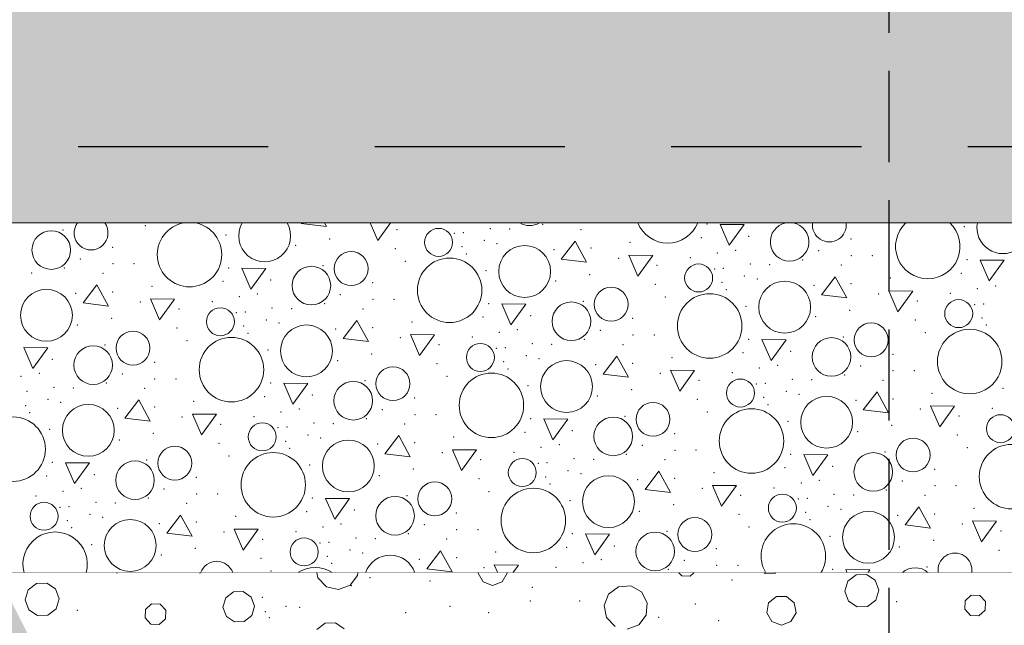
# Model space of a CAD drawing. Header units: millimetres. Extents: x -12989 to 402831, y -50461 to 30884.
# Tile 111 of 175: x 391400 to 392695, y -46790 to -45993. Entities that reach past the tile are written whole.
import ezdxf

# ---------------------------------------------------------------- set-up
doc = ezdxf.new("R2010")
doc.units = ezdxf.units.MM
doc.header["$MEASUREMENT"] = 0
for name, pattern in [('Krawędzie ukryte', [170, 120, -50]), ('Przerywana długa', [390, 250, -140]), ('Wipeout_Contour', [1000, 0, -1000])]:
    doc.linetypes.add(name, pattern=pattern)
for name, color, linetype, lineweight in [('0_Nr_pióra__21', 7, 'Continuous', 25), ('A__STROPY_Nr_pióra__27', 7, 'Continuous', 25), ('A__STROPY_Nr_pióra__49', 7, 'Continuous', 15)]:
    doc.layers.add(name, color=color, linetype=linetype, lineweight=lineweight)
doc.layers.add('A__STROPY', color=7, linetype='Continuous')
doc.layers.add('A_WYPEŁNIENIA RYSUNKI', color=7, linetype='Continuous')
for name, color, linetype, lineweight, true_color in [('A__STROPY_Nr_pióra__170', 7, 'Continuous', 5, 0x6a6a6a), ('A__STROPY_Nr_pióra__173', 7, 'Continuous', 5, 0x6a6a6a), ('A__STROPY_Nr_pióra__178', 7, 'Continuous', 5, 0x6a6a6a), ('A_WYPEŁNIENIA RYSUNKI_Nr_pióra__242', 7, 'Continuous', 13, 0xa7a7a7)]:
    doc.layers.add(name, color=color, linetype=linetype, lineweight=lineweight, true_color=true_color)

# ---------------------------------------------------------------- blocks, each defined once
blk = doc.blocks.new('*X191', base_point=(362576.7, -45960.6))
at = {"layer": 'A__STROPY_Nr_pióra__178', "color": 251, "linetype": 'Continuous', "lineweight": 5, "true_color": 0x6a6a6a}
for p, q in [((391770.8, -46260.6), (391770.1, -46261.5)), ((391770.1, -46261.5), (391803.4, -46265.5)), ((391803.4, -46265.5), (391800.7, -46260.6)), ((391860.7, -46260.6), (391870.7, -46283.7)), ((391870.7, -46283.7), (391887.4, -46260.6)), ((392320.9, -46262.6), (392332.8, -46290.1)), ((392352.5, -46262.9), (392320.9, -46262.6)), ((392332.8, -46290.1), (392352.5, -46262.9)), ((392130.2, -46284.6), (392112.1, -46308.4)), ((392145.4, -46312.3), (392130.2, -46284.6)), ((392200.8, -46303.1), (392212.7, -46330.5)), ((392232.4, -46303.4), (392200.8, -46303.1)), ((392212.7, -46330.5), (392232.4, -46303.4)), ((392112.1, -46308.4), (392145.4, -46312.3)), ((392662.9, -46309.5), (392674.8, -46336.9)), ((392694.5, -46309.8), (392662.9, -46309.5)), ((392674.8, -46336.9), (392694.5, -46309.8)), ((391692, -46320.2), (391703.9, -46347.6)), ((391723.6, -46320.5), (391692, -46320.2)), ((391703.9, -46347.6), (391723.6, -46320.5)), ((391501.3, -46342.1), (391483.2, -46365.9)), ((391516.5, -46369.9), (391501.3, -46342.1)), ((392472.2, -46331.4), (392454.1, -46355.2)), ((392487.4, -46359.2), (392472.2, -46331.4)), ((392454.1, -46355.2), (392487.4, -46359.2)), ((392542.7, -46349.9), (392554.7, -46377.4)), ((392574.4, -46350.2), (392542.7, -46349.9)), ((392554.7, -46377.4), (392574.4, -46350.2)), ((391483.2, -46365.9), (391516.5, -46369.9)), ((391571.8, -46360.6), (391583.8, -46388.1)), ((391603.5, -46361), (391571.8, -46360.6)), ((391583.8, -46388.1), (391603.5, -46361)), ((392034, -46367.1), (392045.9, -46394.5)), ((392065.6, -46367.4), (392034, -46367.1)), ((392045.9, -46394.5), (392065.6, -46367.4)), ((391843.3, -46389), (391825.2, -46412.8)), ((391858.4, -46416.7), (391843.3, -46389)), ((391825.2, -46412.8), (391858.4, -46416.7)), ((391913.8, -46407.5), (391925.8, -46434.9)), ((391945.5, -46407.8), (391913.8, -46407.5)), ((391925.8, -46434.9), (391945.5, -46407.8)), ((392376, -46413.9), (392387.9, -46441.4)), ((392407.6, -46414.2), (392376, -46413.9)), ((392387.9, -46441.4), (392407.6, -46414.2)), ((391405.1, -46424.6), (391417, -46452.1)), ((391436.7, -46424.9), (391405.1, -46424.6)), ((391417, -46452.1), (391436.7, -46424.9)), ((392185.3, -46435.8), (392167.1, -46459.7)), ((392200.4, -46463.6), (392185.3, -46435.8)), ((392255.8, -46454.4), (392267.8, -46481.8)), ((392287.4, -46454.7), (392255.8, -46454.4)), ((392267.8, -46481.8), (392287.4, -46454.7)), ((391747.1, -46471.5), (391759, -46498.9)), ((391778.7, -46471.8), (391747.1, -46471.5)), ((391759, -46498.9), (391778.7, -46471.8)), ((392167.1, -46459.7), (392200.4, -46463.6)), ((392527.3, -46482.7), (392509.1, -46506.5)), ((392542.4, -46510.5), (392527.3, -46482.7)), ((391556.4, -46493.4), (391538.2, -46517.2)), ((391571.5, -46521.2), (391556.4, -46493.4)), ((392509.1, -46506.5), (392542.4, -46510.5)), ((392597.8, -46501.2), (392609.7, -46528.7)), ((392629.4, -46501.5), (392597.8, -46501.2)), ((392609.7, -46528.7), (392629.4, -46501.5)), ((391538.2, -46517.2), (391571.5, -46521.2)), ((391626.9, -46511.9), (391638.9, -46539.4)), ((391658.5, -46512.2), (391626.9, -46511.9)), ((391638.9, -46539.4), (391658.5, -46512.2)), ((392089, -46518.3), (392101, -46545.8)), ((392120.7, -46518.7), (392089, -46518.3)), ((392101, -46545.8), (392120.7, -46518.7)), ((391898.3, -46540.3), (391880.2, -46564.1)), ((391913.5, -46568), (391898.3, -46540.3)), ((391968.9, -46558.8), (391980.8, -46586.2)), ((392000.5, -46559.1), (391968.9, -46558.8)), ((391980.8, -46586.2), (392000.5, -46559.1)), ((391880.2, -46564.1), (391913.5, -46568)), ((392431, -46565.2), (392443, -46592.6)), ((392462.7, -46565.5), (392431, -46565.2)), ((392443, -46592.6), (392462.7, -46565.5)), ((391460.1, -46575.9), (391472.1, -46603.4)), ((391491.8, -46576.2), (391460.1, -46575.9)), ((391472.1, -46603.4), (391491.8, -46576.2)), ((392240.3, -46587.1), (392222.2, -46611)), ((392255.5, -46614.9), (392240.3, -46587.1)), ((392222.2, -46611), (392255.5, -46614.9)), ((392310.9, -46605.7), (392322.8, -46633.1)), ((392342.5, -46606), (392310.9, -46605.7)), ((392322.8, -46633.1), (392342.5, -46606)), ((391802.1, -46622.8), (391814.1, -46650.2)), ((391833.7, -46623.1), (391802.1, -46622.8)), ((391814.1, -46650.2), (391833.7, -46623.1)), ((392582.3, -46634), (392564.2, -46657.8)), ((392597.5, -46661.8), (392582.3, -46634)), ((391611.4, -46644.7), (391593.3, -46668.5)), ((391626.6, -46672.5), (391611.4, -46644.7)), ((392652.9, -46652.5), (392664.8, -46680)), ((392684.5, -46652.8), (392652.9, -46652.5)), ((392664.8, -46680), (392684.5, -46652.8)), ((391682, -46663.2), (391693.9, -46690.7)), ((391713.6, -46663.5), (391682, -46663.2)), ((391693.9, -46690.7), (391713.6, -46663.5)), ((392564.2, -46657.8), (392597.5, -46661.8)), ((391593.3, -46668.5), (391626.6, -46672.5)), ((392144.1, -46669.6), (392156.1, -46697.1)), ((392175.7, -46669.9), (392144.1, -46669.6)), ((392156.1, -46697.1), (392175.7, -46669.9)), ((391953.4, -46691.6), (391935.3, -46715.4)), ((391968.6, -46719.3), (391953.4, -46691.6)), ((391935.3, -46715.4), (391968.6, -46719.3)), ((392024, -46710.1), (392028.5, -46720.6)), ((392055.6, -46710.4), (392024, -46710.1)), ((392048.2, -46720.6), (392055.6, -46710.4)), ((392486.1, -46716.5), (392487.9, -46720.6)), ((392517.7, -46716.8), (392486.1, -46716.5)), ((392515, -46720.6), (392517.7, -46716.8))]:
    blk.add_line(p, q, dxfattribs=at)
for centre, radius in [((391441.4, -46296.3), 25.4), ((391950.7, -46286.2), 18.4), ((392063.9, -46324.5), 34.1), ((391835.7, -46320.7), 22.3), ((391965.2, -46349.2), 42.4), ((392292.7, -46333), 18.4), ((391783.4, -46343.1), 25.4), ((392405.9, -46371.4), 34.1), ((391435, -46382.1), 34.1), ((392177.7, -46367.6), 22.3), ((392307.2, -46396.1), 42.4), ((392125.4, -46390), 25.4), ((392634.7, -46379.9), 18.4), ((391663.8, -46390.6), 18.4), ((392519.6, -46414.5), 22.3), ((391548.8, -46425.2), 22.3), ((391777, -46428.9), 34.1), ((392649.2, -46442.9), 42.4), ((391678.3, -46453.6), 42.4), ((392005.7, -46437.5), 18.4), ((392467.4, -46436.9), 25.4), ((391496.5, -46447.6), 25.4), ((392119, -46475.8), 34.1), ((391890.7, -46472), 22.3), ((392020.2, -46500.5), 42.4), ((391838.5, -46494.4), 25.4), ((392347.7, -46484.3), 18.4), ((392232.7, -46518.9), 22.3), ((392461, -46522.7), 34.1), ((391490.1, -46533.4), 34.1), ((392362.2, -46547.4), 42.4), ((391391.3, -46558.1), 42.4), ((391718.8, -46541.9), 18.4), ((392180.4, -46541.3), 25.4), ((392689.7, -46531.2), 18.4), ((391832.1, -46580.2), 34.1), ((392574.7, -46565.8), 22.3), ((391603.8, -46576.5), 22.3), ((391733.3, -46604.9), 42.4), ((392704.2, -46594.2), 42.4), ((391551.5, -46598.9), 25.4), ((392060.8, -46588.8), 18.4), ((392522.4, -46588.1), 25.4), ((391945.8, -46623.3), 22.3), ((392174.1, -46627.1), 34.1), ((392075.3, -46651.8), 42.4), ((391893.5, -46645.7), 25.4), ((392402.8, -46635.6), 18.4), ((391431.9, -46646.3), 18.4), ((392516.1, -46674), 34.1), ((391545.2, -46684.7), 34.1), ((392287.8, -46670.2), 22.3), ((391773.9, -46693.2), 18.4), ((392235.5, -46692.6), 25.4)]:
    blk.add_circle(centre, radius, dxfattribs=at)
for centre, radius, start, end in [((391493.7, -46273.9), 22.3, 143.4282, 36.5718), ((391623.2, -46302.3), 42.4, 100.3683, 79.6317), ((391722, -46277.7), 34.1, 150.0034, 29.9966), ((392070.3, -46238.7), 25.4, 239.3803, 300.6197), ((392252.1, -46244.8), 42.4, 201.8786, 338.1214), ((392412.3, -46285.6), 25.4, 101.0039, 78.9961), ((392464.6, -46263.2), 22.3, 173.3572, 6.6428), ((392594.1, -46291.6), 42.4, 133.0037, 46.9963), ((392692.8, -46266.9), 34.1, 169.2768, 10.7232), ((392417.3, -46698.6), 42.4, 328.8674, 211.1326), ((391446.4, -46709.4), 42.4, 344.6533, 195.3467), ((391887.1, -46731.5), 34.1, 18.6854, 161.3146), ((392629.8, -46717), 22.3, 350.8499, 189.1501), ((391658.9, -46727.8), 22.3, 18.7313, 161.2687), ((391788.4, -46756.2), 42.4, 57.0655, 122.9345), ((392577.5, -46739.4), 25.4, 47.79, 132.21)]:
    blk.add_arc(centre, radius, start, end, dxfattribs=at)
for p in [(391565, -46264.3), (392087.6, -46262.4), (392303.6, -46262.2), (391456.9, -46269.9), (391671.2, -46276.4), (391896.1, -46269.5), (391971.6, -46274.3), (391983.4, -46273.4), (392018.7, -46268), (392044.4, -46268.8), (392138.2, -46269.3), (392642.1, -46265.7), (391762.7, -46290.3), (391807.5, -46281.6), (392010.9, -46283.7), (392027.7, -46287.7), (392202.6, -46286.3), (392296.1, -46280), (392358.7, -46278.2), (392358.7, -46278.2), (392493, -46281.9), (391522.1, -46292.6), (391893.8, -46294.6), (391981.4, -46291.9), (391987, -46301.3), (392102.4, -46295.8), (392151, -46293.8), (392317.4, -46300.2), (392341.4, -46296.5), (392450.5, -46297.3), (391479.6, -46308), (391522.5, -46314.4), (391550.3, -46314.4), (391907, -46311.2), (392187.4, -46307.1), (392238.1, -46316.4), (392281.9, -46306.4), (392360.7, -46314.8), (392386.3, -46315.6), (392429.6, -46309.2), (392480.2, -46316.1), (392493.4, -46303.7), (392521.2, -46303.7), (392645.6, -46309.1), (391415.4, -46326.3), (391458.7, -46319.9), (391509.3, -46326.8), (391674.7, -46319.8), (391798.9, -46316.8), (392013.2, -46323.3), (392149.5, -46328.5), (392313.6, -46321.1), (392325.4, -46320.2), (392638, -46326.9), (391667.2, -46337.6), (391729.8, -46335.8), (391729.8, -46335.8), (391864.1, -46339.4), (392104.7, -46337.1), (392235.7, -46341.4), (392323.4, -46338.8), (392352.9, -46330.6), (392369.7, -46334.5), (392493, -46340.7), (392544.6, -46333.2), (391473.5, -46353.4), (391522.1, -46351.4), (391573.7, -46343.9), (391712.5, -46354.1), (391821.6, -46354.9), (392329, -46348.2), (392444.4, -46342.6), (392529.4, -46353.9), (392623.9, -46353.2), (392659.4, -46347.1), (392683.4, -46343.4), (391558.5, -46364.6), (391653, -46364), (391688.5, -46357.8), (391800.7, -46366.8), (391864.5, -46361.3), (391892.3, -46361.3), (392016.7, -46366.6), (392140.9, -46363.7), (392249, -46358), (392580.1, -46363.3), (392655.5, -46368), (392667.4, -46367.1), (391609.2, -46374), (391684.7, -46378.7), (391696.5, -46377.8), (391731.8, -46372.4), (391757.4, -46373.2), (391851.3, -46373.7), (392355.2, -46370.2), (392491.5, -46375.4), (391520.6, -46386.1), (391724, -46388.1), (391740.8, -46392.1), (391915.7, -46390.8), (392009.1, -46384.5), (392071.8, -46382.6), (392071.8, -46382.6), (392206.1, -46386.3), (392446.7, -46384), (392577.7, -46388.3), (392665.4, -46385.6), (391475.8, -46394.7), (391606.8, -46399), (391694.5, -46396.3), (391700.1, -46405.7), (391815.5, -46400.2), (391864.1, -46398.3), (392030.5, -46404.6), (392054.5, -46401), (392163.6, -46401.7), (392590.9, -46404.9), (392671, -46395), (391620, -46415.6), (391900.4, -46411.5), (391995, -46410.8), (392073.8, -46419.3), (392099.4, -46420.1), (392142.6, -46413.7), (392206.5, -46408.2), (392234.3, -46408.2), (392358.7, -46413.5), (392482.8, -46410.5), (391512, -46421.2), (391726.3, -46427.7), (391862.6, -46432.9), (391951.2, -46420.8), (392026.6, -46425.6), (392038.5, -46424.7), (392193.2, -46420.6), (392351.1, -46431.3), (392413.7, -46429.5), (392413.7, -46429.5), (392548.1, -46433.2), (391442.9, -46440.2), (391442.9, -46440.2), (391577.2, -46443.9), (391817.8, -46441.6), (391948.8, -46445.9), (392036.4, -46443.2), (392066, -46435), (392082.8, -46438.9), (392206.1, -46445.1), (392257.7, -46437.6), (391425.6, -46458.5), (392042, -46452.6), (392157.5, -46447.1), (392242.4, -46458.3), (392337, -46457.7), (392372.5, -46451.5), (392396.5, -46447.8), (392505.6, -46448.6), (392548.4, -46455), (392576.3, -46455), (391401.6, -46462.2), (391513.7, -46471.2), (391534.7, -46459.3), (391577.5, -46465.7), (391605.4, -46465.7), (391729.8, -46471.1), (391853.9, -46468.1), (391962, -46462.5), (392293.2, -46467.7), (392380.4, -46471.5), (392415.8, -46466.1), (392441.4, -46466.9), (392484.6, -46460.5), (392535.2, -46467.4), (391409.6, -46482.2), (391444.9, -46476.8), (391470.5, -46477.6), (391564.3, -46478.1), (392068.3, -46474.6), (392204.6, -46479.8), (392368.6, -46472.4), (392407.9, -46481.9), (392599.7, -46484.5), (392693.1, -46478.2), (391437, -46492.6), (391453.8, -46496.5), (391628.8, -46495.2), (391722.2, -46488.9), (391784.8, -46487), (391784.8, -46487), (391919.2, -46490.7), (392159.7, -46488.4), (392290.8, -46492.7), (392378.4, -46490.1), (392424.7, -46485.8), (392499.5, -46493.9), (392548.1, -46492), (391407.5, -46500.8), (391413.1, -46510.2), (391528.6, -46504.6), (391577.2, -46502.7), (391743.6, -46509.1), (391767.6, -46505.4), (391876.7, -46506.2), (392304, -46509.3), (392384, -46499.4), (392584.4, -46505.2), (392679, -46504.5), (391613.5, -46515.9), (391708.1, -46515.2), (391786.9, -46523.7), (391855.7, -46518.1), (391919.5, -46512.6), (391947.4, -46512.6), (392071.8, -46517.9), (392195.9, -46514.9), (392410.3, -46521.5), (392635.1, -46514.6), (391439.4, -46532.2), (391664.2, -46525.3), (391739.7, -46530), (391751.5, -46529.1), (391812.5, -46524.5), (391906.3, -46525), (392064.2, -46535.8), (392126.8, -46533.9), (392126.8, -46533.9), (392501.7, -46535.3), (392546.6, -46526.7), (391530.8, -46546), (391575.7, -46537.4), (391749.5, -46547.6), (391779, -46539.4), (391795.8, -46543.4), (391919.2, -46549.6), (391970.7, -46542), (392261.2, -46537.6), (392632.8, -46539.6), (391661.9, -46550.3), (391755.1, -46557), (391870.6, -46551.5), (392050.1, -46562.1), (392085.6, -46555.9), (392109.6, -46552.3), (392218.7, -46553), (392261.5, -46559.5), (392289.4, -46559.4), (392537.9, -46561.8), (392646, -46556.2), (391442.9, -46575.5), (391567, -46572.5), (391675.1, -46566.9), (391955.5, -46562.8), (392006.2, -46572.1), (392128.9, -46570.5), (392154.5, -46571.3), (392197.7, -46565), (392248.3, -46571.9), (392413.8, -46564.8), (391781.4, -46579), (391917.7, -46584.2), (392081.7, -46576.9), (392093.5, -46576), (392121, -46586.3), (392406.2, -46582.6), (392468.8, -46580.8), (392468.8, -46580.8), (392603.1, -46584.4), (391435.3, -46593.3), (391497.9, -46591.5), (391497.9, -46591.5), (391632.2, -46595.2), (391872.8, -46592.9), (392003.9, -46597.1), (392091.5, -46594.5), (392137.8, -46590.2), (392212.5, -46598.4), (392261.2, -46596.4), (392312.7, -46588.9), (392451.6, -46599.1), (392560.7, -46599.9), (391456.7, -46613.5), (391480.7, -46609.8), (391589.8, -46610.6), (392017.1, -46613.8), (392097.1, -46603.9), (392297.5, -46609.6), (392392, -46609), (392427.6, -46602.8), (392539.7, -46611.8), (392603.5, -46606.3), (392631.3, -46606.3), (391421.1, -46619.7), (391568.8, -46622.5), (391632.6, -46617), (391660.4, -46617), (391784.8, -46622.4), (391909, -46619.4), (392123.4, -46625.9), (392348.2, -46619), (392423.7, -46623.7), (392435.5, -46622.8), (392470.9, -46617.4), (392496.5, -46618.2), (392590.3, -46618.7), (391452.8, -46634.4), (391464.6, -46633.5), (391500, -46628.1), (391525.6, -46628.9), (391619.4, -46629.4), (391777.3, -46640.2), (391839.9, -46638.3), (391839.9, -46638.3), (392214.8, -46639.7), (392259.7, -46631.1), (392463, -46633.1), (392479.8, -46637.1), (392654.7, -46635.8), (391462.6, -46652.1), (391492.1, -46643.9), (391508.9, -46647.8), (391683.8, -46646.5), (391974.2, -46642), (392345.9, -46644), (392433.5, -46641.3), (392439.1, -46650.7), (392554.5, -46645.2), (392603.2, -46643.3), (391468.2, -46661.5), (391583.6, -46655.9), (391632.3, -46654), (391798.7, -46660.4), (391822.6, -46656.7), (391931.8, -46657.5), (391974.6, -46663.9), (392002.4, -46663.9), (392251, -46666.2), (392359.1, -46660.6), (392639.5, -46656.5), (392690.2, -46665.8), (391668.6, -46667.2), (391719.3, -46676.6), (391763.1, -46666.5), (391842, -46675), (391867.6, -46675.8), (391910.8, -46669.4), (391961.4, -46676.3), (392126.8, -46669.2), (392465.3, -46672.7), (392601.7, -46677.9), (391494.4, -46683.5), (391630.8, -46688.7), (391794.8, -46681.3), (391806.6, -46680.4), (391834.1, -46690.7), (392119.3, -46687.1), (392181.9, -46685.2), (392181.9, -46685.2), (392316.2, -46688.9), (392556.8, -46686.6), (392687.9, -46690.9), (391585.9, -46697.3), (391717, -46701.6), (391804.6, -46698.9), (391850.9, -46694.7), (391925.6, -46702.8), (391974.3, -46700.8), (392025.8, -46693.3), (392164.6, -46703.5), (392273.8, -46704.3), (391810.2, -46708.3), (392010.6, -46714.1), (392105.1, -46713.4), (392140.7, -46707.2), (392252.8, -46716.2), (392316.6, -46710.7), (392344.4, -46710.7), (392468.8, -46716.1), (392593, -46713.1), (391730.2, -46718.2)]:
    blk.add_point(p, dxfattribs=at)
blk = doc.blocks.new('ElemPrzekroju_175_1', base_point=(362576.7, -45960.6))
at = {"color": 254, "linetype": 'Wipeout_Contour', "lineweight": 0, "ltscale": 1533341.48702292}
blk.add_wipeout([(362356.7, -46160.6), (398746.7, -46160.6), (398746.7, -45960.6), (362356.7, -45960.6)], dxfattribs=at).dxf.layer = 'A__STROPY'
at = {"color": 254, "linetype": 'Wipeout_Contour', "lineweight": 0, "ltscale": 1533794.246621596}
blk.add_wipeout([(398746.7, -46720.6), (362356.7, -46720.6), (362356.7, -47260.6), (398746.7, -47260.6)], dxfattribs=at).dxf.layer = 'A__STROPY'
at = {"layer": 'A__STROPY_Nr_pióra__170', "linetype": 'Continuous', "lineweight": 5, "true_color": 0x6a6a6a}
h = blk.add_hatch(dxfattribs=at)
h.set_pattern_fill('Beton_0001', color=251, style=0, pattern_type=2)
h.set_pattern_definition([(45, (362576.75, -45960.59), (-63.6396, 63.6396), [67.5, -22.5]), (45, (362576.75, -45896.95), (-63.6396, 63.6396), [67.5, -22.5])])
h.paths.add_polyline_path([(362356.7, -46160.6), (398746.7, -46160.6), (398746.7, -45960.6), (362356.7, -45960.6)])
at = {"layer": 'A__STROPY_Nr_pióra__173', "linetype": 'Continuous', "lineweight": 5, "true_color": 0x6a6a6a}
h = blk.add_hatch(dxfattribs=at)
h.set_pattern_fill('Grunt_0001', color=251, style=0, pattern_type=2)
h.set_pattern_definition([(45, (362576.75, -45960.59), (-95.4594, 95.4594), []), (45, (362544.93, -45928.77), (-190.9188, 190.9188), []), (45, (362513.1, -45896.95), (-190.9188, 190.9188), []), (135, (362481.29, -45865.132), (31.819805, 31.819805), [135, -135])])
h.paths.add_polyline_path([(398746.7, -46720.6), (362356.7, -46720.6), (362356.7, -47260.6), (398746.7, -47260.6)])
at = {"color": 254, "linetype": 'Wipeout_Contour', "lineweight": 0, "ltscale": 1533413.819197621}
blk.add_wipeout([(362356.7, -46160.6), (362356.7, -46260.6), (398746.7, -46260.6), (398746.7, -46160.6)], dxfattribs=at).dxf.layer = 'A__STROPY'
at = {"layer": 'A__STROPY_Nr_pióra__178', "linetype": 'Continuous', "lineweight": 5, "true_color": 0x6a6a6a}
h = blk.add_hatch(dxfattribs=at)
h.set_pattern_fill('Chudy_beton_B15_I_WSC_0001', color=251, style=0, pattern_type=2)
h.set_pattern_definition([(0, (362576.75, -45960.6), (0, 233.8269), [14.625, -120.375]), (0, (362644.25, -45843.68), (0, 233.8269), [14.625, -120.375]), (60, (362576.75, -45960.6), (-202.5, 116.9134), [14.625, -120.375]), (60, (362711.75, -45960.6), (-202.5, 116.9134), [14.625, -120.375]), (120, (362591.37, -45960.6), (202.5, 116.9134), [14.625, -120.375]), (120, (362726.37, -45960.6), (202.5, 116.9134), [14.625, -120.375]), (0, (362576.75, -45938.09), (0, 45), [0, -45, 0, -67.5]), (45, (362599.25, -45938.09), (-31.819805, 31.819805), [0, -33.75, 0, -56.25])])
h.paths.add_polyline_path([(362356.7, -46160.6), (362356.7, -46260.6), (398746.7, -46260.6), (398746.7, -46160.6)])
at = {"layer": 'A__STROPY_Nr_pióra__27', "color": 7, "linetype": 'Przerywana długa', "lineweight": 25}
blk.add_line((398746.7, -46160.6), (362356.7, -46160.6), dxfattribs=at)
at = {"color": 254, "linetype": 'Wipeout_Contour', "lineweight": 0, "ltscale": 1533549.791415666}
blk.add_wipeout([(362356.7, -46720.6), (398746.7, -46720.6), (398746.7, -46260.6), (362356.7, -46260.6)], dxfattribs=at).dxf.layer = 'A__STROPY'
at = {"layer": 'A__STROPY_Nr_pióra__49', "color": 7, "linetype": 'Continuous', "lineweight": 15}
for p, q in [((398746.7, -46260.6), (362356.7, -46260.6)), ((398746.7, -46720.6), (362356.7, -46720.6))]:
    blk.add_line(p, q, dxfattribs=at)
at = {"layer": 'A__STROPY', "lineweight": 0}
blk.add_blockref('*X191', (362576.7, -45960.6), dxfattribs=at)
blk = doc.blocks.new('*X335', base_point=(362576.7, -45960.6))
at = {"layer": 'A_WYPEŁNIENIA RYSUNKI_Nr_pióra__242', "color": 253, "linetype": 'Continuous', "lineweight": 13, "true_color": 0xa7a7a7}
for p, q in [((391790.6, -46720.6), (391792, -46727.3)), ((391792, -46727.3), (391803.4, -46738.9)), ((391834.4, -46736.9), (391844.2, -46724)), ((391844.2, -46724), (391844.5, -46720.6)), ((392002.7, -46720.6), (392002.6, -46721.1)), ((392002.6, -46721.1), (392009.3, -46732.7)), ((392034.4, -46732.7), (392041.1, -46721.1)), ((392041.1, -46721.1), (392041, -46720.6)), ((392266.8, -46720.6), (392270.4, -46724.6)), ((392270.4, -46724.6), (392281.6, -46725.1)), ((392281.6, -46725.1), (392286.4, -46720.6)), ((392379, -46720.6), (392380.4, -46721.6)), ((392380.4, -46721.6), (392393.3, -46721.1)), ((392393.3, -46721.1), (392394, -46720.6)), ((392499.7, -46723.3), (392488.8, -46731.8)), ((392513.4, -46722.8), (392499.7, -46723.3)), ((392524.8, -46730.5), (392513.4, -46722.8)), ((392529.5, -46743.4), (392524.8, -46730.5)), ((391411, -46743.2), (391407.2, -46756.4)), ((391421.8, -46734.7), (391411, -46743.2)), ((391435.6, -46734.2), (391421.8, -46734.7)), ((391447, -46741.9), (391435.6, -46734.2)), ((391451.7, -46754.9), (391447, -46741.9)), ((391803.4, -46738.9), (391819.2, -46742.4)), ((391819.2, -46742.4), (391834.4, -46736.9)), ((392009.3, -46732.7), (392021.8, -46737.2)), ((392021.8, -46737.2), (392034.4, -46732.7)), ((392187.2, -46739), (392174.2, -46748.6)), ((392203.4, -46737.9), (392187.2, -46739)), ((392217.5, -46745.8), (392203.4, -46737.9)), ((392488.8, -46731.8), (392485, -46745)), ((392525.7, -46756.7), (392529.5, -46743.4)), ((391407.2, -46756.4), (391411.9, -46769.3)), ((391447.9, -46768.1), (391451.7, -46754.9)), ((391670.8, -46753.6), (391667.2, -46766)), ((391680.9, -46745.7), (391670.8, -46753.6)), ((391693.8, -46745.3), (391680.9, -46745.7)), ((391704.4, -46752.5), (391693.8, -46745.3)), ((391708.8, -46764.5), (391704.4, -46752.5)), ((392174.2, -46748.6), (392168.4, -46763.7)), ((392225.2, -46760.1), (392217.5, -46745.8)), ((392394.9, -46751.6), (392384.6, -46760.2)), ((392408.2, -46751.6), (392394.9, -46751.6)), ((392418.4, -46760.2), (392408.2, -46751.6)), ((392485, -46745), (392489.7, -46757.9)), ((392514.9, -46765.1), (392525.7, -46756.7)), ((392651.3, -46749.9), (392643, -46757.5)), ((392662.4, -46750.4), (392651.3, -46749.9)), ((392669.9, -46758.6), (392662.4, -46750.4)), ((391411.9, -46769.3), (391423.3, -46777)), ((391437, -46776.5), (391447.9, -46768.1)), ((391565.2, -46768.9), (391564.7, -46780)), ((391573.4, -46761.3), (391565.2, -46768.9)), ((391584.6, -46761.8), (391573.4, -46761.3)), ((391592.1, -46770), (391584.6, -46761.8)), ((391667.2, -46766), (391671.6, -46778.1)), ((391705.3, -46776.9), (391708.8, -46764.5)), ((392168.4, -46763.7), (392171.7, -46779.6)), ((392223.9, -46776.3), (392225.2, -46760.1)), ((392384.6, -46760.2), (392382.3, -46773.4)), ((392420.8, -46773.4), (392418.4, -46760.2)), ((392489.7, -46757.9), (392501.1, -46765.6)), ((392501.1, -46765.6), (392514.9, -46765.1)), ((392643, -46757.5), (392642.6, -46768.6)), ((392642.6, -46768.6), (392650.1, -46776.8)), ((392661.2, -46777.3), (392669.5, -46769.8)), ((392669.5, -46769.8), (392669.9, -46758.6)), ((391423.3, -46777), (391437, -46776.5)), ((391564.7, -46780), (391572.3, -46788.2)), ((391583.4, -46788.7), (391591.6, -46781.2)), ((391591.6, -46781.2), (391592.1, -46770)), ((391671.6, -46778.1), (391682.3, -46785.3)), ((391695.1, -46784.8), (391705.3, -46776.9)), ((392171.7, -46779.6), (392183.1, -46791.1)), ((392214.1, -46789.2), (392223.9, -46776.3)), ((392382.3, -46773.4), (392389, -46784.9)), ((392414.1, -46784.9), (392420.8, -46773.4)), ((392650.1, -46776.8), (392661.2, -46777.3)), ((391572.3, -46788.2), (391583.4, -46788.7)), ((391682.3, -46785.3), (391695.1, -46784.8)), ((391801.5, -46787), (391790.7, -46795.4)), ((391815.2, -46786.5), (391801.5, -46787)), ((391826.6, -46794.2), (391815.2, -46786.5)), ((392198.9, -46794.7), (392214.1, -46789.2)), ((392389, -46784.9), (392401.5, -46789.5)), ((392401.5, -46789.5), (392414.1, -46784.9))]:
    blk.add_line(p, q, dxfattribs=at)
for p in [(391527.9, -46720.9), (391637, -46720.8), (391860.6, -46727), (392336.8, -46729.9), (391835.8, -46737.6), (391939.5, -46731.4), (392074.2, -46739.6), (391719.1, -46752.9), (391750.2, -46764.6), (391768.1, -46766.2), (391965.9, -46764.7), (392071.5, -46757.6), (392136.4, -46757.7), (392136.4, -46757.7), (392288.3, -46761.8), (392553.3, -46758.5), (391475.5, -46769.9), (391722.7, -46771.7), (391728, -46779.5), (391907.6, -46773.2), (392016.7, -46773), (392240.3, -46779.3), (392319.1, -46783.6)]:
    blk.add_point(p, dxfattribs=at)
blk = doc.blocks.new('Wypełnienie_8_1', base_point=(362576.7, -45960.6))
at = {"color": 254, "linetype": 'Wipeout_Contour', "lineweight": 0, "ltscale": 2373211.483830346}
blk.add_wipeout([(392542.1, -46720.6), (391369.4, -46720.6), (391645.7, -47260.6), (393803.3, -47260.6), (394165.7, -46720.6), (392942.1, -46720.6)], dxfattribs=at).dxf.layer = 'A_WYPEŁNIENIA RYSUNKI'
at = {"layer": 'A_WYPEŁNIENIA RYSUNKI_Nr_pióra__242', "color": 253, "linetype": 'Continuous', "lineweight": 13, "true_color": 0xa7a7a7}
blk.add_blockref('*X335', (362576.7, -45960.6), dxfattribs=at)

msp = doc.modelspace()

# ---------------------------------------------------------------- block references
at = {"layer": 'A__STROPY', "lineweight": 0}
msp.add_blockref('ElemPrzekroju_175_1', (362576.7, -45960.6), dxfattribs=at)

# ---------------------------------------------------------------- next in the draw order: block references
at = {"layer": 'A_WYPEŁNIENIA RYSUNKI_Nr_pióra__242', "color": 253, "linetype": 'Continuous', "lineweight": 13, "true_color": 0xa7a7a7}
msp.add_blockref('Wypełnienie_8_1', (362576.7, -45960.6), dxfattribs=at)

# ---------------------------------------------------------------- next in the draw order: linework, layer by layer
at = {"layer": '0_Nr_pióra__21', "color": 7, "linetype": 'Krawędzie ukryte', "lineweight": 25}
msp.add_line((392543.4, -46860.6), (392543.4, -45960.6), dxfattribs=at)

doc.saveas('drawing.dxf')
